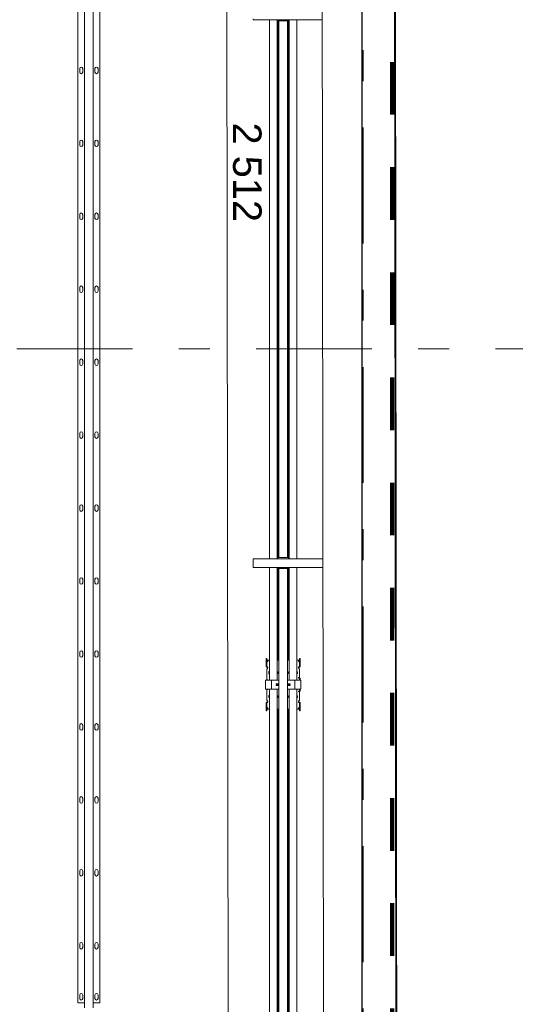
# Model space of a CAD drawing. Header units: centimetres. Extents: x -1436 to 1974, y -887 to 4352.
# Tile 12 of 105: x 485 to 712, y 935 to 1384. Entities that reach past the tile are written whole.
import ezdxf
from ezdxf.enums import TextEntityAlignment as Align

# ---------------------------------------------------------------- set-up
doc = ezdxf.new("R2010")
doc.units = ezdxf.units.CM
doc.header["$MEASUREMENT"] = 0
for name, pattern in [('Przerywana', [48, 24, -24]), ('Przerywana podwójnie', [109.361107, 52.916665, -21.166666, 14.111111, -21.166666]), ('Wipeout_Contour', [100, 0, -100])]:
    doc.linetypes.add(name, pattern=pattern)
for name, color, linetype, lineweight, true_color in [('00 - nowa technologia myjni_Nr_pióra__246', 7, 'Continuous', 20, 0x1db3b3), ('103-Z Zakres opracowania_Nr_pióra__255', 7, 'Continuous', 140, 0x00a400), ('420-K Ściany_Nr_pióra__87', 7, 'Continuous', 20, 0xbfe1b7)]:
    doc.layers.add(name, color=color, linetype=linetype, lineweight=lineweight, true_color=true_color)
for name, color, linetype in [('131-Z Drogi', 7, 'Continuous'), ('299-A Wymiary Opisy', 7, 'Continuous'), ('410-K Osie główne', 7, 'Continuous'), ('420-K Ściany', 7, 'Continuous'), ('460 - Stropy', 7, 'Continuous')]:
    doc.layers.add(name, color=color, linetype=linetype)
for name, color, linetype, lineweight in [('131-Z Drogi_Nr_pióra__12', 7, 'Continuous', 13), ('201-A Ppoż_Nr_pióra__31', 1, 'Continuous', 30), ('299-A Wymiary Opisy_Nr_pióra__11', 7, 'Continuous', 0), ('410-K Osie główne_Nr_pióra__11', 7, 'Continuous', 0), ('420-K Ściany_Nr_pióra__27', 7, 'Continuous', 20), ('460 - Stropy_Nr_pióra__12', 7, 'Continuous', 13)]:
    doc.layers.add(name, color=color, linetype=linetype, lineweight=lineweight)
doc.styles.add('STYL_AUTOMATYCZNY_1', font='arial.ttf')
doc.styles.add('STYL_AUTOMATYCZNY_2', font='arial.ttf')
doc.linetypes.add('PPOZ REI 60', pattern='A,0,[1,PW.01 RZUT PARTERU1.Shx,S=1.984127,R=0,X=0,Y=0],-400,0', length=400)
doc.dimstyles.new('STYL_AUTOMATYCZNY__1', dxfattribs={"dimtxt": 13, "dimasz": 7.6, "dimexe": 0.18, "dimexo": 0.0625, "dimgap": 0, "dimtad": 1, "dimdec": 0, "dimzin": 0, "dimdsep": 46, "dimtxsty": 'STYL_AUTOMATYCZNY_1', "dimblk": 'ARROWHEAD_2', "dimblk1": 'ARROWHEAD_2', "dimblk2": 'ARROWHEAD_2', "dimcen": 0.09, "dimclrd": 7, "dimclre": 7, "dimclrt": 7, "dimadec": 0, "dimazin": 0, "dimtfac": 1, "dimtdec": 4, "dimtmove": 0, "dimatfit": 3, "dimfxl": 0, "dimtolj": 1, "dimtzin": 0, "dimarcsym": 0})

# ---------------------------------------------------------------- blocks, each defined once
blk = doc.blocks.new('Strop_1_1', base_point=(-767, -887.29))
at = {"layer": '131-Z Drogi_Nr_pióra__12', "color": 7, "linetype": 'Continuous', "lineweight": 13, "flags": 128}
blk.add_lwpolyline([(10.58, 3058.7), (654.77, 3058.7), (654.7, 2747.25), (1099.75, 2747.81), (1099.75, 2276.77), (655.29, 2276.77), (658.07, 59.1), (784.69, 58.94), (784.63, 6.89), (6.75, 7.87)], close=True, dxfattribs=at)
blk = doc.blocks.new('Strop_2_1', base_point=(6.75, 7.87))
at = {"layer": '460 - Stropy_Nr_pióra__12', "color": 7, "linetype": 'Continuous', "lineweight": 13, "flags": 128}
blk.add_lwpolyline([(6.75, 7.87), (658.57, 7.05), (655.73, 2276.77), (655.14, 2747.25), (654.75, 3058.7), (10.58, 3058.7)], close=True, dxfattribs=at)
blk = doc.blocks.new('Ściana_4_1', base_point=(621.38, 3006.65))
at = {"layer": '420-K Ściany', "linetype": 'Continuous', "lineweight": 0, "true_color": 0x000000}
blk.add_hatch(color=18, dxfattribs=at).paths.add_polyline_path([(621.93, 2570.7), (625.08, 56.8), (658.08, 56.8), (655.12, 2413.81), (642.01, 2413.81), (642.01, 2453.81), (655.07, 2453.81), (654.93, 2570.74)])
at = {"layer": '420-K Ściany_Nr_pióra__27', "color": 7, "linetype": 'Continuous', "lineweight": 20, "flags": 128}
for points in [[(621.93, 2570.7), (625.07, 59.14)], [(658.08, 56.8), (655.29, 2276.77)]]:
    blk.add_lwpolyline(points, dxfattribs=at)
blk = doc.blocks.new('Ściana_21_1', base_point=(622.25, 2309.77))
at = {"color": 254, "linetype": 'Wipeout_Contour', "lineweight": 0, "ltscale": 6017.385693}
blk.add_wipeout([(655.29, 2276.77), (622.29, 2276.77), (625.07, 59.14), (658.07, 59.1)], dxfattribs=at).dxf.layer = '420-K Ściany'
at = {"layer": '420-K Ściany_Nr_pióra__87', "color": 9, "linetype": 'Continuous', "lineweight": 20, "true_color": 0xbfe1b7, "flags": 128}
for points in [[(622.29, 2276.77), (625.07, 59.14)], [(658.07, 59.1), (655.29, 2276.77)]]:
    blk.add_lwpolyline(points, dxfattribs=at)
blk = doc.blocks.new('Standardowy znacznik osi[17]_1', base_point=(-163, 1233.81))
at = {"layer": '410-K Osie główne_Nr_pióra__11', "color": 7, "linetype": 'Przerywana podwójnie', "lineweight": 0}
blk.add_line((-63, 1233.81), (1039.92, 1233.81), dxfattribs=at)
at = {"layer": '410-K Osie główne_Nr_pióra__11', "color": 7, "lineweight": 0, "style": 'STYL_AUTOMATYCZNY_2'}
for tag, p in [('AC_MarkerText_1_0', (-178, 1241.31)), ('AC_MarkerText_1_1', (1154.92, 1241.31))]:
    blk.add_attdef(tag, text='', height=15, dxfattribs=at).set_placement(p, align=Align.TOP_CENTER)
blk = doc.blocks.new('Standardowy znacznik osi[25]_1', base_point=(642.06, 3403.44))
at = {"layer": '410-K Osie główne_Nr_pióra__11', "color": 7, "linetype": 'Przerywana podwójnie', "lineweight": 0}
blk.add_line((642.06, 3303.44), (642.06, -164.96), dxfattribs=at)
at = {"layer": '410-K Osie główne_Nr_pióra__11', "color": 7, "lineweight": 0, "style": 'STYL_AUTOMATYCZNY_2'}
for tag, p in [('AC_MarkerText_1_0', (642.06, 3425.94)), ('AC_MarkerText_1_1', (642.06, -272.46))]:
    blk.add_attdef(tag, text='', height=15, rotation=360, dxfattribs=at).set_placement(p, align=Align.TOP_CENTER)
blk = doc.blocks.new('*D87')
at = {"layer": '299-A Wymiary Opisy_Nr_pióra__11', "color": 7, "linetype": 'Continuous', "lineweight": 0}
for p, q in [((583.31, 2567.76), (573.3, 2573.53)), ((578.3, 2570.64), (581.45, 59.08)), ((573.95, 59.08), (588.95, 59.09)), ((576.45, 61.97), (586.45, 56.2)), ((581.45, 59.08), (581.46, 54.19))]:
    blk.add_line(p, q, dxfattribs=at)
at = {"layer": '299-A Wymiary Opisy_Nr_pióra__11', "color": 7, "lineweight": 0, "insert": (582.45, 1337.18), "char_height": 13, "attachment_point": 7, "rotation": 270.0718, "style": 'STYL_AUTOMATYCZNY_1'}
blk.add_mtext('\\A1;{\\pql;\\fArial|b0|i0|c238|p0;\\W1.000000;2\xa0512}', dxfattribs=at)
blk = doc.blocks.new('ARROWHEAD_2')
at = {"color": 0, "linetype": 'Continuous', "lineweight": 0}
for p, q in [((-0.378, -0.655), (0.378, 0.655)), ((0, 0), (-1, 0))]:
    blk.add_line(p, q, dxfattribs=at)

msp = doc.modelspace()

# ---------------------------------------------------------------- linework, layer by layer
at = {"layer": '00 - nowa technologia myjni_Nr_pióra__246', "color": 132, "linetype": 'Continuous', "lineweight": 20, "true_color": 0x1db3b3}
for p, q in [((514.77, 1533.08), (514.77, 933.08)), ((518.77, 1533.08), (518.77, 933.08)), ((511.77, 1530.75), (511.77, 935.4)), ((521.77, 1530.75), (521.77, 935.4)), ((591.83, 1384.08), (591.83, 1384.58)), ((629.43, 1384.08), (591.83, 1384.08)), ((599.28, 1373.88), (599.28, 1384.08)), ((601.91, 1384.08), (601.91, 1384.04)), ((601.91, 1384.04), (601.94, 1384.04)), ((601.94, 1384.04), (602.19, 1384.04)), ((602.19, 1384.04), (602.19, 1384.08)), ((602.78, 1373.88), (602.78, 1384.08)), ((602.79, 1384.04), (602.79, 1384.08)), ((602.79, 1384.04), (602.82, 1384.04)), ((602.82, 1384.04), (603.08, 1384.04)), ((603, 1373.88), (603, 1384.04)), ((603.11, 1384.04), (603.08, 1384.04)), ((603.11, 1384.08), (603.11, 1383.58)), ((603.93, 1383.58), (603.11, 1383.58)), ((603.48, 1373.88), (603.48, 1383.58)), ((603.53, 1383.58), (603.53, 1138.58)), ((607.13, 1383.58), (603.93, 1383.58)), ((607.96, 1383.58), (607.13, 1383.58)), ((607.53, 1383.58), (607.53, 1138.58)), ((607.81, 1373.88), (607.81, 1383.58)), ((607.96, 1384.08), (607.96, 1383.58)), ((608.13, 1373.88), (608.13, 1384.08)), ((608.28, 1373.88), (608.28, 1384.08)), ((611.78, 1373.88), (611.78, 1384.08)), ((629.43, 1383.65), (629.43, 1384.25)), ((629.43, 1383.63), (629.43, 1383.65)), ((629.43, 1383.65), (641.93, 1383.65)), ((629.43, 1383.63), (629.43, 1383.23)), ((629.43, 1383.63), (634.43, 1383.63)), ((629.43, 1383.23), (634.43, 1383.23)), ((634.43, 1383.63), (634.43, 1383.65)), ((634.43, 1383.63), (634.43, 1383.23)), ((636.93, 1383.63), (636.93, 1383.65)), ((636.93, 1383.63), (636.93, 1383.23)), ((636.93, 1383.63), (641.93, 1383.63)), ((636.93, 1383.23), (641.93, 1383.23)), ((641.93, 1384.08), (641.93, 1384.17)), ((641.93, 1383.63), (641.93, 1384.08)), ((641.93, 1383.65), (641.93, 1384.08)), ((641.93, 1384.08), (642.53, 1384.08)), ((641.93, 1383.63), (641.93, 1383.23)), ((599.28, 1298.87), (599.28, 1373.88)), ((602.78, 1298.87), (602.78, 1373.88)), ((603, 1298.87), (603, 1373.88)), ((603.48, 1298.87), (603.48, 1373.88)), ((607.81, 1298.87), (607.81, 1373.88)), ((608.13, 1298.87), (608.13, 1373.88)), ((608.28, 1298.87), (608.28, 1373.88)), ((611.78, 1298.87), (611.78, 1373.88)), ((512.57, 1360.18), (512.57, 1361.78)), ((513.97, 1361.78), (513.97, 1360.18)), ((519.57, 1360.18), (519.57, 1361.78)), ((520.97, 1361.78), (520.97, 1360.18)), ((512.57, 1326.88), (512.57, 1328.48)), ((513.97, 1328.48), (513.97, 1326.88)), ((519.57, 1326.88), (519.57, 1328.48)), ((520.97, 1328.48), (520.97, 1326.88)), ((512.57, 1293.58), (512.57, 1295.18)), ((513.97, 1295.18), (513.97, 1293.58)), ((519.57, 1293.58), (519.57, 1295.18)), ((520.97, 1295.18), (520.97, 1293.58)), ((599.28, 1292.26), (599.28, 1298.87)), ((602.78, 1292.26), (602.78, 1298.87)), ((603, 1292.26), (603, 1298.87)), ((603.48, 1292.26), (603.48, 1298.87)), ((607.81, 1292.26), (607.81, 1298.87)), ((608.13, 1292.26), (608.13, 1298.87)), ((608.28, 1292.26), (608.28, 1298.87)), ((611.78, 1292.26), (611.78, 1298.87)), ((599.28, 1292.26), (599.28, 1290.58)), ((599.28, 1288.89), (599.28, 1290.58)), ((602.78, 1292.26), (602.78, 1290.58)), ((602.78, 1288.89), (602.78, 1290.58)), ((603, 1292.26), (603, 1290.58)), ((603, 1288.89), (603, 1290.58)), ((603.48, 1292.26), (603.48, 1290.58)), ((603.48, 1288.89), (603.48, 1290.58)), ((607.81, 1292.26), (607.81, 1290.58)), ((607.81, 1288.89), (607.81, 1290.58)), ((608.13, 1292.26), (608.13, 1290.58)), ((608.13, 1288.89), (608.13, 1290.58)), ((608.28, 1292.26), (608.28, 1290.58)), ((608.28, 1288.89), (608.28, 1290.58)), ((611.78, 1292.26), (611.78, 1290.58)), ((611.78, 1288.89), (611.78, 1290.58)), ((599.28, 1282.29), (599.28, 1288.89)), ((602.78, 1282.29), (602.78, 1288.89)), ((603, 1282.29), (603, 1288.89)), ((603.48, 1282.29), (603.48, 1288.89)), ((607.81, 1282.29), (607.81, 1288.89)), ((608.13, 1282.29), (608.13, 1288.89)), ((608.28, 1282.29), (608.28, 1288.89)), ((611.78, 1282.29), (611.78, 1288.89)), ((599.28, 1282.29), (599.28, 1207.27)), ((602.78, 1282.29), (602.78, 1207.27)), ((603, 1282.29), (603, 1207.27)), ((603.48, 1282.29), (603.48, 1207.27)), ((607.81, 1282.29), (607.81, 1207.27)), ((608.13, 1282.29), (608.13, 1207.27)), ((608.28, 1282.29), (608.28, 1207.27)), ((611.78, 1282.29), (611.78, 1207.27)), ((512.57, 1260.28), (512.57, 1261.88)), ((513.97, 1261.88), (513.97, 1260.28)), ((519.57, 1260.28), (519.57, 1261.88)), ((520.97, 1261.88), (520.97, 1260.28)), ((512.57, 1226.98), (512.57, 1228.58)), ((513.97, 1228.58), (513.97, 1226.98)), ((519.57, 1226.98), (519.57, 1228.58)), ((520.97, 1228.58), (520.97, 1226.98)), ((599.28, 1164.22), (599.28, 1207.27)), ((602.78, 1164.22), (602.78, 1207.27)), ((603, 1164.22), (603, 1207.27)), ((603.48, 1164.22), (603.48, 1207.27)), ((607.81, 1164.22), (607.81, 1207.27)), ((608.13, 1164.22), (608.13, 1207.27)), ((608.28, 1164.22), (608.28, 1207.27)), ((611.78, 1164.22), (611.78, 1207.27)), ((512.57, 1193.68), (512.57, 1195.28)), ((513.97, 1195.28), (513.97, 1193.68)), ((519.57, 1193.68), (519.57, 1195.28)), ((520.97, 1195.28), (520.97, 1193.68)), ((599.28, 1138.08), (599.28, 1164.22)), ((602.78, 1138.08), (602.78, 1164.22)), ((603, 1138.08), (603, 1164.22)), ((603.48, 1138.58), (603.48, 1164.22)), ((607.81, 1138.58), (607.81, 1164.22)), ((608.13, 1138.08), (608.13, 1164.22)), ((608.28, 1138.08), (608.28, 1164.22)), ((611.78, 1138.08), (611.78, 1164.22)), ((512.57, 1160.38), (512.57, 1161.98)), ((513.97, 1161.98), (513.97, 1160.38)), ((519.57, 1160.38), (519.57, 1161.98)), ((520.97, 1161.98), (520.97, 1160.38)), ((629.43, 1138.08), (591.83, 1138.08)), ((591.83, 1137.58), (591.83, 1138.08)), ((591.83, 1137.58), (591.83, 1134.58)), ((603.11, 1138.58), (603.11, 1138.08)), ((603.93, 1138.58), (603.11, 1138.58)), ((607.13, 1138.58), (603.93, 1138.58)), ((607.96, 1138.58), (607.13, 1138.58)), ((607.96, 1138.58), (607.96, 1138.08)), ((629.43, 1138.53), (629.43, 1138.93)), ((629.43, 1138.93), (634.43, 1138.93)), ((629.43, 1138.5), (629.43, 1138.53)), ((629.43, 1138.53), (634.43, 1138.53)), ((629.43, 1137.9), (629.43, 1138.5)), ((629.43, 1138.5), (641.93, 1138.5)), ((629.43, 1137.9), (629.43, 1134.25)), ((634.43, 1138.53), (634.43, 1138.93)), ((634.43, 1138.5), (634.43, 1138.53)), ((636.93, 1138.53), (636.93, 1138.93)), ((636.93, 1138.93), (641.93, 1138.93)), ((636.93, 1138.5), (636.93, 1138.53)), ((636.93, 1138.53), (641.93, 1138.53)), ((641.93, 1138.53), (641.93, 1138.93)), ((641.93, 1138.08), (641.93, 1138.53)), ((641.93, 1138.08), (641.93, 1138.5)), ((641.93, 1138), (641.93, 1138.08)), ((641.93, 1138.08), (642.53, 1138.08)), ((641.93, 1138), (641.93, 1137.25)), ((641.93, 1136.73), (641.93, 1137.25)), ((591.83, 1134.08), (591.83, 1134.58)), ((629.43, 1134.08), (591.83, 1134.08)), ((599.28, 1101.14), (599.28, 1134.08)), ((601.91, 1134.08), (601.91, 1134.04)), ((601.91, 1134.04), (601.94, 1134.04)), ((601.94, 1134.04), (602.19, 1134.04)), ((602.19, 1134.04), (602.19, 1134.08)), ((602.78, 1101.14), (602.78, 1134.08)), ((602.79, 1134.04), (602.79, 1134.08)), ((602.79, 1134.04), (602.82, 1134.04)), ((602.82, 1134.04), (603.08, 1134.04)), ((603, 1101.14), (603, 1134.04)), ((603.11, 1134.04), (603.08, 1134.04)), ((603.11, 1134.08), (603.11, 1133.58)), ((603.93, 1133.58), (603.11, 1133.58)), ((603.48, 1101.14), (603.48, 1133.58)), ((603.53, 1133.58), (603.53, 888.58)), ((607.13, 1133.58), (603.93, 1133.58)), ((607.96, 1133.58), (607.13, 1133.58)), ((607.53, 1133.58), (607.53, 888.58)), ((607.81, 1101.14), (607.81, 1133.58)), ((607.96, 1134.08), (607.96, 1133.58)), ((608.13, 1101.14), (608.13, 1134.08)), ((608.28, 1101.14), (608.28, 1134.08)), ((611.78, 1101.14), (611.78, 1134.08)), ((629.43, 1133.65), (629.43, 1134.25)), ((629.43, 1133.63), (629.43, 1133.65)), ((629.43, 1133.65), (641.93, 1133.65)), ((629.43, 1133.63), (629.43, 1133.23)), ((629.43, 1133.63), (634.43, 1133.63)), ((629.43, 1133.23), (634.43, 1133.23)), ((634.43, 1133.63), (634.43, 1133.65)), ((634.43, 1133.63), (634.43, 1133.23)), ((636.93, 1133.63), (636.93, 1133.65)), ((636.93, 1133.63), (636.93, 1133.23)), ((636.93, 1133.63), (641.93, 1133.63)), ((636.93, 1133.23), (641.93, 1133.23)), ((640.23, 1136.5), (640.31, 1136.58)), ((640.23, 1136.5), (640.23, 1136.28)), ((640.23, 1136.28), (640.23, 1135.66)), ((640.23, 1135.66), (640.31, 1135.58)), ((640.31, 1136.58), (640.31, 1136.32)), ((640.31, 1136.58), (640.89, 1136.58)), ((640.31, 1136.32), (640.31, 1135.58)), ((640.31, 1135.58), (640.89, 1135.58)), ((640.89, 1136.81), (640.91, 1136.88)), ((640.89, 1136.81), (640.89, 1136.43)), ((640.89, 1136.43), (640.89, 1135.35)), ((640.89, 1135.35), (640.91, 1135.28)), ((640.91, 1136.88), (640.94, 1136.88)), ((640.94, 1135.28), (640.91, 1135.28)), ((640.94, 1136.88), (641.68, 1136.88)), ((640.94, 1136.08), (641.68, 1136.08)), ((640.94, 1135.28), (641.68, 1135.28)), ((641.71, 1136.88), (641.68, 1136.88)), ((641.68, 1135.28), (641.71, 1135.28)), ((641.73, 1136.81), (641.71, 1136.88)), ((641.73, 1135.35), (641.71, 1135.28)), ((641.73, 1137.03), (641.78, 1137.08)), ((641.73, 1135.62), (641.73, 1137.03)), ((641.73, 1135.13), (641.73, 1135.62)), ((641.73, 1135.13), (641.78, 1135.08)), ((641.78, 1135.6), (641.78, 1137.08)), ((641.93, 1137.08), (641.78, 1137.08)), ((641.78, 1135.08), (641.78, 1135.6)), ((641.93, 1135.08), (641.78, 1135.08)), ((641.93, 1136.73), (641.93, 1135.48)), ((641.93, 1134.98), (641.93, 1135.48)), ((641.93, 1134.17), (641.93, 1134.98)), ((641.93, 1134.08), (641.93, 1134.17)), ((641.93, 1133.63), (641.93, 1134.08)), ((641.93, 1133.65), (641.93, 1134.08)), ((641.93, 1134.08), (642.53, 1134.08)), ((641.93, 1133.63), (641.93, 1133.23)), ((512.57, 1127.08), (512.57, 1128.68)), ((513.97, 1128.68), (513.97, 1127.08)), ((519.57, 1127.08), (519.57, 1128.68)), ((520.97, 1128.68), (520.97, 1127.08)), ((599.28, 1092.26), (599.28, 1101.14)), ((602.78, 1092.26), (602.78, 1101.14)), ((603, 1092.26), (603, 1101.14)), ((603.48, 1092.26), (603.48, 1101.14)), ((607.81, 1092.26), (607.81, 1101.14)), ((608.13, 1092.26), (608.13, 1101.14)), ((608.28, 1092.26), (608.28, 1101.14)), ((611.78, 1092.26), (611.78, 1101.14)), ((512.57, 1093.78), (512.57, 1095.38)), ((513.97, 1095.38), (513.97, 1093.78)), ((519.57, 1093.78), (519.57, 1095.38)), ((520.97, 1095.38), (520.97, 1093.78)), ((597.78, 1092.15), (597.78, 1092.5)), ((598.08, 1092.5), (597.78, 1092.5)), ((598.08, 1092.15), (598.08, 1092.5)), ((599.28, 1090.02), (599.28, 1092.26)), ((602.78, 1090.02), (602.78, 1092.26)), ((603, 1091.75), (603, 1092.26)), ((603.48, 1091.75), (603.48, 1092.26)), ((607.81, 1091.75), (607.81, 1092.26)), ((608.13, 1091.75), (608.13, 1092.26)), ((608.28, 1090.02), (608.28, 1092.26)), ((611.78, 1090.02), (611.78, 1092.26)), ((612.98, 1092.5), (612.98, 1092.15)), ((612.98, 1092.5), (613.28, 1092.5)), ((613.28, 1092.5), (613.28, 1092.15)), ((597.78, 1090.94), (597.78, 1092.15)), ((597.78, 1089.54), (597.78, 1090.94)), ((597.78, 1089.54), (597.78, 1088.82)), ((597.78, 1088.82), (597.78, 1088.77)), ((598.08, 1088.77), (597.78, 1088.77)), ((598.08, 1092.15), (598.08, 1090.94)), ((598.08, 1089.54), (598.08, 1090.94)), ((598.08, 1088.82), (598.08, 1089.54)), ((598.08, 1088.82), (598.08, 1088.77)), ((598.33, 1088.67), (598.33, 1088.47)), ((598.53, 1091.35), (598.53, 1091.35)), ((598.53, 1088.33), (598.53, 1088.33)), ((598.53, 1088.31), (598.53, 1088.33)), ((599.28, 1091.75), (599.08, 1091.75)), ((599.28, 1087.7), (599.28, 1090.02)), ((603.53, 1091.75), (602.78, 1091.75)), ((602.78, 1087.7), (602.78, 1090.02)), ((608.28, 1091.75), (607.53, 1091.75)), ((608.28, 1087.7), (608.28, 1090.02)), ((611.98, 1091.75), (611.78, 1091.75)), ((611.78, 1087.7), (611.78, 1090.02)), ((612.73, 1088.67), (612.73, 1088.47)), ((612.98, 1090.94), (612.98, 1092.15)), ((612.98, 1090.94), (612.98, 1089.54)), ((612.98, 1088.82), (612.98, 1089.54)), ((612.98, 1088.77), (612.98, 1088.82)), ((612.98, 1088.77), (613.28, 1088.77)), ((613.28, 1092.15), (613.28, 1090.94)), ((613.28, 1090.94), (613.28, 1089.54)), ((613.28, 1089.54), (613.28, 1088.82)), ((613.28, 1088.77), (613.28, 1088.82)), ((598.08, 1087.69), (598.08, 1084.71)), ((598.08, 1084.71), (598.08, 1084.43)), ((598.08, 1084.43), (598.08, 1082.98)), ((599.03, 1086.42), (599.03, 1085.67)), ((599.28, 1086.51), (599.13, 1086.51)), ((599.28, 1086.41), (599.13, 1086.41)), ((599.28, 1085.57), (599.13, 1085.57)), ((599.28, 1086.37), (599.28, 1087.7)), ((599.28, 1082.94), (599.28, 1086.37)), ((602.78, 1086.37), (602.78, 1087.7)), ((602.93, 1086.51), (602.78, 1086.51)), ((602.93, 1086.41), (602.78, 1086.41)), ((602.78, 1082.94), (602.78, 1086.37)), ((602.93, 1085.57), (602.78, 1085.57)), ((603, 1086.37), (603, 1086.39)), ((603, 1085.6), (603, 1086.37)), ((603, 1085.84), (603.03, 1085.84)), ((603, 1085.74), (603.03, 1085.74)), ((603.03, 1085.67), (603.03, 1086.42)), ((608.03, 1086.42), (608.03, 1085.67)), ((608.28, 1086.51), (608.13, 1086.51)), ((608.13, 1086.37), (608.13, 1086.41)), ((608.28, 1086.41), (608.13, 1086.41)), ((608.13, 1085.57), (608.13, 1086.37)), ((608.28, 1085.57), (608.13, 1085.57)), ((608.28, 1086.37), (608.28, 1087.7)), ((608.28, 1082.94), (608.28, 1086.37)), ((611.78, 1086.37), (611.78, 1087.7)), ((611.93, 1086.51), (611.78, 1086.51)), ((611.93, 1086.41), (611.78, 1086.41)), ((611.78, 1082.94), (611.78, 1086.37)), ((611.93, 1085.57), (611.78, 1085.57)), ((612.03, 1085.67), (612.03, 1086.42)), ((612.63, 1083.78), (612.78, 1083.78)), ((612.73, 1083.58), (612.63, 1083.58)), ((612.73, 1083.58), (612.98, 1083.58)), ((612.98, 1084.71), (612.98, 1087.69)), ((612.98, 1084.43), (612.98, 1084.71)), ((612.98, 1083.98), (612.98, 1084.43)), ((612.98, 1083.58), (612.98, 1082.58)), ((612.98, 1083.58), (613.28, 1083.58)), ((613.28, 1083.58), (613.28, 1082.58)), ((597.48, 1082.58), (597.48, 1078.58)), ((598.03, 1082.58), (597.48, 1082.58)), ((599.98, 1082.58), (598.03, 1082.58)), ((598.43, 1082.78), (598.28, 1082.78)), ((599.28, 1082.94), (599.28, 1082.58)), ((600.23, 1082.58), (599.98, 1082.58)), ((600.23, 1082.58), (600.23, 1078.58)), ((600.78, 1082.58), (600.23, 1082.58)), ((603.38, 1082.58), (600.78, 1082.58)), ((602.46, 1080.79), (602.46, 1080.37)), ((602.57, 1080.9), (602.99, 1080.9)), ((602.57, 1080.25), (602.99, 1080.25)), ((602.78, 1082.94), (602.78, 1082.58)), ((602.78, 1080.9), (602.78, 1080.58)), ((602.78, 1080.25), (602.78, 1080.58)), ((603.11, 1080.37), (603.11, 1080.79)), ((603.38, 1082.58), (603.53, 1082.58)), ((607.53, 1082.58), (607.68, 1082.58)), ((610.28, 1082.58), (607.68, 1082.58)), ((607.96, 1080.79), (607.96, 1080.37)), ((608.49, 1080.9), (608.07, 1080.9)), ((608.49, 1080.25), (608.07, 1080.25)), ((608.28, 1082.94), (608.28, 1082.58)), ((608.28, 1080.9), (608.28, 1080.58)), ((608.28, 1080.25), (608.28, 1080.58)), ((608.61, 1080.37), (608.61, 1080.79)), ((610.83, 1082.58), (610.28, 1082.58)), ((611.08, 1082.58), (610.83, 1082.58)), ((610.83, 1078.58), (610.83, 1082.58)), ((613.03, 1082.58), (611.08, 1082.58)), ((611.78, 1082.94), (611.78, 1082.58)), ((613.58, 1082.58), (613.03, 1082.58)), ((613.58, 1078.58), (613.58, 1082.58)), ((597.48, 1078.58), (598.03, 1078.58)), ((598.03, 1078.58), (599.98, 1078.58)), ((598.08, 1078.18), (598.08, 1076.72)), ((598.08, 1076.72), (598.08, 1076.44)), ((598.08, 1073.46), (598.08, 1076.44)), ((598.43, 1078.38), (598.28, 1078.38)), ((599.03, 1075.48), (599.03, 1074.73)), ((599.13, 1075.58), (599.28, 1075.58)), ((599.13, 1074.74), (599.28, 1074.74)), ((599.13, 1074.64), (599.28, 1074.64)), ((599.28, 1078.21), (599.28, 1078.58)), ((599.28, 1074.79), (599.28, 1078.21)), ((599.28, 1074.79), (599.28, 1073.45)), ((599.98, 1078.58), (600.23, 1078.58)), ((600.23, 1078.58), (600.78, 1078.58)), ((600.78, 1078.58), (603.38, 1078.58)), ((601.73, 1078.58), (603.53, 1078.58)), ((602.78, 1078.21), (602.78, 1078.58)), ((602.78, 1074.79), (602.78, 1078.21)), ((602.78, 1075.58), (602.93, 1075.58)), ((602.78, 1074.79), (602.78, 1073.45)), ((602.78, 1074.74), (602.93, 1074.74)), ((602.78, 1074.64), (602.93, 1074.64)), ((603, 1074.79), (603, 1075.55)), ((603.03, 1075.41), (603, 1075.41)), ((603.03, 1075.31), (603, 1075.31)), ((603, 1074.79), (603, 1074.76)), ((603.03, 1074.73), (603.03, 1075.48)), ((607.53, 1078.58), (609.33, 1078.58)), ((607.68, 1078.58), (610.28, 1078.58)), ((608.03, 1075.48), (608.03, 1074.73)), ((608.13, 1074.79), (608.13, 1075.58)), ((608.13, 1075.58), (608.28, 1075.58)), ((608.13, 1074.79), (608.13, 1074.74)), ((608.13, 1074.74), (608.28, 1074.74)), ((608.13, 1074.64), (608.28, 1074.64)), ((608.28, 1078.21), (608.28, 1078.58)), ((608.28, 1074.79), (608.28, 1078.21)), ((608.28, 1074.79), (608.28, 1073.45)), ((610.28, 1078.58), (610.83, 1078.58)), ((610.83, 1078.58), (611.08, 1078.58)), ((611.08, 1078.58), (613.03, 1078.58)), ((611.78, 1078.21), (611.78, 1078.58)), ((611.78, 1074.79), (611.78, 1078.21)), ((611.78, 1075.58), (611.93, 1075.58)), ((611.78, 1074.79), (611.78, 1073.45)), ((611.78, 1074.74), (611.93, 1074.74)), ((611.78, 1074.64), (611.93, 1074.64)), ((612.03, 1074.73), (612.03, 1075.48)), ((612.63, 1077.58), (612.73, 1077.58)), ((612.63, 1077.38), (612.78, 1077.38)), ((612.73, 1077.58), (612.98, 1077.58)), ((612.98, 1078.58), (612.98, 1077.58)), ((612.98, 1077.58), (613.28, 1077.58)), ((612.98, 1076.72), (612.98, 1077.18)), ((612.98, 1076.44), (612.98, 1076.72)), ((612.98, 1076.44), (612.98, 1073.46)), ((613.03, 1078.58), (613.58, 1078.58)), ((613.28, 1078.58), (613.28, 1077.58)), ((597.78, 1072.38), (597.78, 1072.34)), ((598.08, 1072.38), (597.78, 1072.38)), ((597.78, 1071.62), (597.78, 1072.34)), ((597.78, 1070.21), (597.78, 1071.62)), ((597.78, 1069.01), (597.78, 1070.21)), ((598.08, 1072.38), (598.08, 1072.34)), ((598.08, 1072.34), (598.08, 1071.62)), ((598.08, 1070.21), (598.08, 1071.62)), ((598.08, 1070.21), (598.08, 1069.01)), ((598.33, 1072.49), (598.33, 1072.68)), ((599.28, 1071.14), (599.28, 1073.45)), ((599.28, 1071.14), (599.28, 1068.9)), ((602.78, 1071.14), (602.78, 1073.45)), ((602.78, 1071.14), (602.78, 1068.9)), ((608.28, 1071.14), (608.28, 1073.45)), ((608.28, 1071.14), (608.28, 1068.9)), ((611.78, 1071.14), (611.78, 1073.45)), ((611.78, 1071.14), (611.78, 1068.9)), ((612.53, 1072.85), (612.53, 1072.82)), ((612.53, 1072.82), (612.53, 1072.82)), ((612.53, 1069.8), (612.53, 1069.8)), ((612.73, 1072.49), (612.73, 1072.68)), ((612.98, 1072.34), (612.98, 1072.38)), ((612.98, 1072.38), (613.28, 1072.38)), ((612.98, 1072.34), (612.98, 1071.62)), ((612.98, 1071.62), (612.98, 1070.21)), ((612.98, 1069.01), (612.98, 1070.21)), ((613.28, 1072.34), (613.28, 1072.38)), ((613.28, 1071.62), (613.28, 1072.34)), ((613.28, 1071.62), (613.28, 1070.21)), ((613.28, 1070.21), (613.28, 1069.01)), ((597.78, 1068.65), (597.78, 1069.01)), ((598.08, 1068.65), (597.78, 1068.65)), ((598.08, 1068.65), (598.08, 1069.01)), ((599.28, 1069.41), (599.08, 1069.41)), ((599.28, 1060.01), (599.28, 1068.9)), ((603.53, 1069.41), (602.78, 1069.41)), ((602.78, 1060.01), (602.78, 1068.9)), ((603, 1069.41), (603, 1068.9)), ((603, 1060.01), (603, 1068.9)), ((603.48, 1069.41), (603.48, 1068.9)), ((603.48, 1060.01), (603.48, 1068.9)), ((608.28, 1069.41), (607.53, 1069.41)), ((607.81, 1069.41), (607.81, 1068.9)), ((607.81, 1060.01), (607.81, 1068.9)), ((608.13, 1069.41), (608.13, 1068.9)), ((608.13, 1060.01), (608.13, 1068.9)), ((608.28, 1060.01), (608.28, 1068.9)), ((611.98, 1069.41), (611.78, 1069.41)), ((611.78, 1060.01), (611.78, 1068.9)), ((612.98, 1069.01), (612.98, 1068.65)), ((612.98, 1068.65), (613.28, 1068.65)), ((613.28, 1069.01), (613.28, 1068.65)), ((512.57, 1060.48), (512.57, 1062.08)), ((513.97, 1062.08), (513.97, 1060.48)), ((519.57, 1060.48), (519.57, 1062.08)), ((520.97, 1062.08), (520.97, 1060.48)), ((599.28, 1060.01), (599.28, 996.93)), ((602.78, 1060.01), (602.78, 996.93)), ((603, 1060.01), (603, 996.93)), ((603.48, 1060.01), (603.48, 996.93)), ((607.81, 1060.01), (607.81, 996.93)), ((608.13, 1060.01), (608.13, 996.93)), ((608.28, 1060.01), (608.28, 996.93)), ((611.78, 1060.01), (611.78, 996.93)), ((512.57, 1027.18), (512.57, 1028.78)), ((513.97, 1028.78), (513.97, 1027.18)), ((519.57, 1027.18), (519.57, 1028.78)), ((520.97, 1028.78), (520.97, 1027.18)), ((512.57, 993.88), (512.57, 995.48)), ((513.97, 995.48), (513.97, 993.88)), ((519.57, 993.88), (519.57, 995.48)), ((520.97, 995.48), (520.97, 993.88)), ((599.28, 953.88), (599.28, 996.93)), ((602.78, 953.88), (602.78, 996.93)), ((603, 953.88), (603, 996.93)), ((603.48, 953.88), (603.48, 996.93)), ((607.81, 953.88), (607.81, 996.93)), ((608.13, 953.88), (608.13, 996.93)), ((608.28, 953.88), (608.28, 996.93)), ((611.78, 953.88), (611.78, 996.93)), ((512.57, 960.58), (512.57, 962.18)), ((513.97, 962.18), (513.97, 960.58)), ((519.57, 960.58), (519.57, 962.18)), ((520.97, 962.18), (520.97, 960.58)), ((599.28, 888.08), (599.28, 953.88)), ((602.78, 888.08), (602.78, 953.88)), ((603, 888.08), (603, 953.88)), ((603.48, 888.58), (603.48, 953.88)), ((607.81, 888.58), (607.81, 953.88)), ((608.13, 888.08), (608.13, 953.88)), ((608.28, 888.08), (608.28, 953.88)), ((611.78, 888.08), (611.78, 953.88)), ((514.77, 935.4), (511.77, 935.4)), ((512.57, 937.28), (512.57, 938.88)), ((513.97, 938.88), (513.97, 937.28)), ((521.77, 935.4), (518.77, 935.4)), ((519.57, 937.28), (519.57, 938.88)), ((520.97, 938.88), (520.97, 937.28))]:
    msp.add_line(p, q, dxfattribs=at)
for points in [[(640.91, 1136.46), (640.91, 1136.58), (640.92, 1136.7), (640.94, 1136.88)], [(640.91, 1136.46), (640.91, 1136.34), (640.93, 1136.21), (640.94, 1136.08)], [(640.94, 1136.08), (640.93, 1135.95), (640.92, 1135.83), (640.91, 1135.67), (640.92, 1135.51), (640.93, 1135.4), (640.94, 1135.28)], [(641.71, 1136.46), (641.71, 1136.58), (641.7, 1136.7), (641.68, 1136.88)], [(641.71, 1136.46), (641.71, 1136.34), (641.7, 1136.21), (641.68, 1136.08)], [(641.68, 1136.08), (641.7, 1135.95), (641.71, 1135.83), (641.71, 1135.67), (641.71, 1135.51), (641.7, 1135.4), (641.68, 1135.28)], [(598.33, 1088.47), (598.16, 1088.54), (598.07, 1088.58), (598.01, 1088.61), (597.96, 1088.64), (597.91, 1088.68), (597.86, 1088.71), (597.83, 1088.74), (597.81, 1088.77)], [(598.08, 1091.2), (598.09, 1091.13), (598.1, 1091.07), (598.11, 1091.05), (598.13, 1091.03), (598.16, 1091), (598.2, 1090.99), (598.25, 1090.99), (598.3, 1091.01), (598.33, 1091.04)], [(598.33, 1088.67), (598.31, 1088.69), (598.25, 1088.72), (598.2, 1088.76), (598.12, 1088.81), (598.09, 1088.83), (598.09, 1088.83), (598.08, 1088.83)], [(598.53, 1091.35), (598.53, 1091.39), (598.52, 1091.42), (598.51, 1091.43), (598.48, 1091.45)], [(598.53, 1088.33), (598.53, 1088.38), (598.53, 1088.41), (598.52, 1088.44)], [(598.52, 1088.2), (598.53, 1088.27), (598.53, 1088.33)], [(612.58, 1091.45), (612.56, 1091.44), (612.54, 1091.42), (612.54, 1091.41), (612.53, 1091.37), (612.53, 1091.35)], [(612.54, 1088.44), (612.53, 1088.41), (612.53, 1088.34), (612.53, 1088.33)], [(612.53, 1088.33), (612.53, 1088.26), (612.54, 1088.2)], [(612.73, 1091.04), (612.78, 1091.01), (612.82, 1090.99), (612.85, 1090.99), (612.87, 1090.99), (612.89, 1091), (612.91, 1091.01), (612.93, 1091.02), (612.94, 1091.04), (612.96, 1091.06), (612.97, 1091.09), (612.98, 1091.15), (612.98, 1091.2)], [(612.98, 1088.83), (612.98, 1088.83), (612.97, 1088.83), (612.91, 1088.79), (612.84, 1088.74), (612.79, 1088.71), (612.73, 1088.67)], [(613.26, 1088.77), (613.21, 1088.72), (613.14, 1088.66), (613.05, 1088.61), (612.95, 1088.56), (612.88, 1088.53), (612.73, 1088.47)], [(597.81, 1072.38), (597.86, 1072.43), (597.93, 1072.49), (598.01, 1072.54), (598.11, 1072.59), (598.19, 1072.62), (598.33, 1072.68)], [(598.08, 1072.32), (598.09, 1072.32), (598.1, 1072.33), (598.15, 1072.36), (598.23, 1072.41), (598.27, 1072.44), (598.33, 1072.49)], [(598.33, 1070.12), (598.29, 1070.15), (598.24, 1070.16), (598.22, 1070.16), (598.19, 1070.16), (598.17, 1070.15), (598.15, 1070.14), (598.14, 1070.13), (598.12, 1070.11), (598.11, 1070.09), (598.1, 1070.06), (598.08, 1070), (598.08, 1069.95)], [(598.48, 1069.7), (598.51, 1069.71), (598.52, 1069.73), (598.53, 1069.75), (598.53, 1069.78), (598.53, 1069.8)], [(598.53, 1072.82), (598.53, 1072.88), (598.52, 1072.95)], [(598.52, 1072.71), (598.53, 1072.75), (598.53, 1072.77), (598.53, 1072.82)], [(612.54, 1072.95), (612.53, 1072.88), (612.53, 1072.82)], [(612.53, 1072.82), (612.53, 1072.77), (612.53, 1072.74), (612.54, 1072.71)], [(612.53, 1069.8), (612.53, 1069.77), (612.54, 1069.73), (612.55, 1069.72), (612.58, 1069.7)], [(612.73, 1072.68), (612.9, 1072.61), (612.99, 1072.57), (613.05, 1072.54), (613.11, 1072.51), (613.16, 1072.48), (613.2, 1072.44), (613.23, 1072.41), (613.26, 1072.38)], [(612.73, 1072.49), (612.76, 1072.46), (612.81, 1072.43), (612.86, 1072.39), (612.94, 1072.34), (612.97, 1072.32), (612.98, 1072.32), (612.98, 1072.32)], [(612.98, 1069.95), (612.98, 1070.02), (612.96, 1070.08), (612.95, 1070.1), (612.93, 1070.12), (612.9, 1070.15), (612.86, 1070.16), (612.81, 1070.16), (612.77, 1070.14), (612.73, 1070.12)]]:
    msp.add_lwpolyline(points, dxfattribs=at)
for centre, radius, start, end in [((602.65, 1384.28), 0.748, 195.7945, 198.481), ((603.53, 1384.28), 0.748, 195.7928, 198.4794), ((602.37, 1384.28), 0.748, 341.5206, 344.2072), ((513.27, 1361.78), 0.7, 0, 180), ((520.27, 1361.78), 0.7, 0, 180), ((513.27, 1360.18), 0.7, 180, 0), ((520.27, 1360.18), 0.7, 180, 0), ((513.27, 1328.48), 0.7, 0, 180), ((513.27, 1326.88), 0.7, 180, 0), ((520.27, 1328.48), 0.7, 0, 180), ((520.27, 1326.88), 0.7, 180, 0), ((513.27, 1295.18), 0.7, 0, 180), ((520.27, 1295.18), 0.7, 0, 180), ((513.27, 1293.58), 0.7, 180, 0), ((520.27, 1293.58), 0.7, 180, 0), ((513.27, 1261.88), 0.7, 0, 180), ((513.27, 1260.28), 0.7, 180, 0), ((520.27, 1261.88), 0.7, 0, 180), ((520.27, 1260.28), 0.7, 180, 0), ((513.27, 1228.58), 0.7, 0, 180), ((520.27, 1228.58), 0.7, 0, 180), ((513.27, 1226.98), 0.7, 180, 0), ((520.27, 1226.98), 0.7, 180, 0), ((513.27, 1195.28), 0.7, 0, 180), ((520.27, 1195.28), 0.7, 0, 180), ((513.27, 1193.68), 0.7, 180, 0), ((520.27, 1193.68), 0.7, 180, 0), ((513.27, 1161.98), 0.7, 0, 180), ((513.27, 1160.38), 0.7, 180, 0), ((520.27, 1161.98), 0.7, 0, 180), ((520.27, 1160.38), 0.7, 180, 0), ((602.65, 1134.28), 0.748, 195.7945, 198.481), ((603.53, 1134.28), 0.748, 195.7928, 198.4794), ((602.37, 1134.28), 0.748, 341.5206, 344.2072), ((513.27, 1128.68), 0.7, 0, 180), ((520.27, 1128.68), 0.7, 0, 180), ((513.27, 1127.08), 0.7, 180, 0), ((520.27, 1127.08), 0.7, 180, 0), ((513.27, 1095.38), 0.7, 0, 180), ((513.27, 1093.78), 0.7, 180, 0), ((520.27, 1095.38), 0.7, 0, 180), ((520.27, 1093.78), 0.7, 180, 0), ((598.09, 1088.83), 0.00314, 101.0441, 195.6522), ((598.2, 1091.35), 0.331, 327.8924, 0.474), ((598.12, 1088.13), 0.422, 13.6648, 16.5226), ((612.86, 1091.35), 0.331, 179.526, 212.1075), ((612.95, 1088.13), 0.424, 163.4854, 166.3115), ((612.98, 1088.83), 0.00313, 344.3608, 78.8818), ((612.63, 1083.68), 0.1, 90, 270), ((612.78, 1083.98), 0.2, 270, 0), ((598.28, 1082.98), 0.2, 180, 270), ((598.43, 1082.68), 0.1, 270, 90), ((602.46, 1080.9), 0.075, 23.5782, 246.4218), ((602.46, 1080.25), 0.075, 113.5782, 336.4218), ((602.41, 1080.79), 0.05, 0, 66.4218), ((602.41, 1080.37), 0.05, 293.5782, 0), ((602.57, 1080.95), 0.05, 203.5782, 270), ((602.57, 1080.2), 0.05, 90, 156.4218), ((602.99, 1080.95), 0.05, 270, 336.4218), ((602.99, 1080.2), 0.05, 23.5782, 90), ((603.11, 1080.9), 0.075, 293.5782, 156.4218), ((603.11, 1080.25), 0.075, 203.5782, 66.4218), ((603.16, 1080.79), 0.05, 113.5782, 180), ((603.16, 1080.37), 0.05, 180, 246.4218), ((603.38, 1082.28), 0.3, 60.001, 90), ((607.68, 1082.28), 0.3, 90, 120.001), ((607.96, 1080.9), 0.075, 23.5782, 246.4218), ((607.96, 1080.25), 0.075, 113.5782, 336.4218), ((607.91, 1080.79), 0.05, 0, 66.4218), ((607.91, 1080.37), 0.05, 293.5782, 0), ((608.07, 1080.95), 0.05, 203.5782, 270), ((608.07, 1080.2), 0.05, 90, 156.4218), ((608.49, 1080.95), 0.05, 270, 336.4218), ((608.49, 1080.2), 0.05, 23.5782, 90), ((608.61, 1080.9), 0.075, 293.5782, 156.4218), ((608.61, 1080.25), 0.075, 203.5782, 66.4218), ((608.66, 1080.79), 0.05, 113.5782, 180), ((608.66, 1080.37), 0.05, 180, 246.4218), ((598.28, 1078.18), 0.2, 90, 180), ((598.43, 1078.48), 0.1, 270, 90), ((603.38, 1078.88), 0.3, 270, 299.999), ((607.68, 1078.88), 0.3, 239.999, 270), ((612.63, 1077.48), 0.1, 90, 270), ((612.78, 1077.18), 0.2, 0, 90), ((598.09, 1072.32), 0.00313, 164.3608, 258.8818), ((598.2, 1069.8), 0.331, 359.526, 32.1075), ((598.12, 1073.02), 0.424, 343.4843, 346.3254), ((612.86, 1069.8), 0.331, 147.8924, 180.474), ((612.95, 1073.02), 0.423, 193.6799, 196.5393), ((612.98, 1072.32), 0.00314, 281.0441, 15.6522), ((513.27, 1062.08), 0.7, 0, 180), ((520.27, 1062.08), 0.7, 0, 180), ((513.27, 1060.48), 0.7, 180, 0), ((520.27, 1060.48), 0.7, 180, 0), ((513.27, 1028.78), 0.7, 0, 180), ((520.27, 1028.78), 0.7, 0, 180), ((513.27, 1027.18), 0.7, 180, 0), ((520.27, 1027.18), 0.7, 180, 0), ((513.27, 995.48), 0.7, 0, 180), ((513.27, 993.88), 0.7, 180, 0), ((520.27, 995.48), 0.7, 0, 180), ((520.27, 993.88), 0.7, 180, 0), ((513.27, 962.18), 0.7, 0, 180), ((520.27, 962.18), 0.7, 0, 180), ((513.27, 960.58), 0.7, 180, 0), ((520.27, 960.58), 0.7, 180, 0), ((513.27, 938.88), 0.7, 0, 180), ((520.27, 938.88), 0.7, 0, 180), ((513.27, 937.28), 0.7, 180, 0), ((520.27, 937.28), 0.7, 180, 0)]:
    msp.add_arc(centre, radius, start, end, dxfattribs=at)
for centre, major_axis, ratio, start_param, end_param in [((599.08, 1091.57), (-1, 0), 0.173648, 4.712389, 6.283185), ((598.28, 1091.52), (-0.2, 0), 0.173648, 0, 1.209157), ((598.28, 1091.23), (-0.2, 0), 0.173648, 0, 1.209157), ((598.28, 1087.69), (-0.2, 0), 0.939693, 5.074029, 6.283185), ((598.03, 1091.41), (0.5, 0), 0.173648, 0.454624, 1.209157), ((598.03, 1091.12), (0.5, 0), 0.173648, 0.506996, 1.209157), ((598.03, 1088.31), (0.5, 0), 0.939693, 5.074029, 6.061819), ((598.03, 1091.34), (0.5, 0), 0.766044, 5.350068, 5.828561), ((598.03, 1088.36), (0.5, 0), 0.766044, 0.221366, 0.933118), ((598.03, 1088.17), (0.5, 0), 0.766044, 0.221366, 0.933118), ((611.98, 1091.57), (-1, 0), 0.173648, 3.141593, 4.712389), ((613.03, 1088.36), (0.5, 0), 0.766044, 2.208475, 2.920227), ((613.03, 1088.17), (0.5, 0), 0.766044, 2.208475, 2.920227), ((613.03, 1088.31), (0.5, 0), 0.939693, 3.362959, 4.350749), ((613.03, 1091.41), (0.5, 0), 0.173648, 1.932436, 2.686968), ((613.03, 1091.34), (0.5, 0), 0.766044, 3.596217, 4.07471), ((613.03, 1091.12), (0.5, 0), 0.173648, 1.932436, 2.634596), ((612.78, 1091.52), (-0.2, 0), 0.173648, 1.932436, 3.141593), ((612.78, 1091.23), (-0.2, 0), 0.173648, 1.932436, 3.141593), ((612.78, 1087.69), (-0.2, 0), 0.939693, 3.141593, 4.350749), ((599.13, 1086.42), (0.0999, 0), 0.939693, 1.570796, 3.141593), ((599.13, 1086.32), (0.0999, 0), 0.939693, 1.570796, 3.141593), ((599.13, 1085.67), (-0.0999, 0), 0.939693, 0, 1.570796), ((602.93, 1086.42), (0.0999, 0), 0.939693, 0, 1.570796), ((602.93, 1086.32), (0.0999, 0), 0.939693, 0, 1.570796), ((602.93, 1085.67), (-0.0999, 0), 0.939693, 1.570796, 3.141593), ((608.13, 1086.42), (0.0999, 0), 0.939693, 1.570796, 3.141593), ((608.13, 1086.32), (0.0999, 0), 0.939693, 1.570796, 3.141593), ((608.13, 1085.67), (-0.0999, 0), 0.939693, 0, 1.570796), ((611.93, 1086.42), (0.0999, 0), 0.939693, 0, 1.570796), ((611.93, 1086.32), (0.0999, 0), 0.939693, 0, 1.570796), ((611.93, 1085.67), (-0.0999, 0), 0.939693, 1.570796, 3.141593), ((599.13, 1075.48), (0.0999, 0), 0.939693, 1.570796, 3.141593), ((599.13, 1074.83), (-0.0999, 0), 0.939693, 0, 1.570796), ((599.13, 1074.73), (-0.0999, 0), 0.939693, 0, 1.570796), ((602.93, 1075.48), (-0.0999, 0), 0.939693, 3.141593, 4.712389), ((602.93, 1074.83), (-0.0999, 0), 0.939693, 1.570796, 3.141593), ((602.93, 1074.73), (-0.0999, 0), 0.939693, 1.570796, 3.141593), ((608.13, 1075.48), (0.0999, 0), 0.939693, 1.570796, 3.141593), ((608.13, 1074.83), (-0.0999, 0), 0.939693, 0, 1.570796), ((608.13, 1074.73), (-0.0999, 0), 0.939693, 0, 1.570796), ((611.93, 1075.48), (-0.0999, 0), 0.939693, 3.141593, 4.712389), ((611.93, 1074.83), (-0.0999, 0), 0.939693, 1.570796, 3.141593), ((611.93, 1074.73), (-0.0999, 0), 0.939693, 1.570796, 3.141593), ((598.28, 1073.46), (-0.2, 0), 0.939693, 0, 1.209157), ((598.28, 1069.92), (-0.2, 0), 0.173648, 5.074029, 6.283185), ((598.03, 1072.85), (0.5, 0), 0.939693, 0.221366, 1.209157), ((598.03, 1070.04), (0.5, 0), 0.173648, 5.074029, 5.776189), ((598.03, 1072.99), (0.5, 0), 0.766044, 5.350068, 6.061819), ((598.03, 1072.79), (0.5, 0), 0.766044, 5.350068, 6.061819), ((598.03, 1069.81), (0.5, 0), 0.766044, 0.454624, 0.933118), ((613.03, 1072.85), (0.5, 0), 0.939693, 1.932436, 2.920227), ((613.03, 1072.99), (-0.5, 0), 0.766044, 0.221366, 0.933118), ((613.03, 1072.79), (-0.5, 0), 0.766044, 0.221366, 0.933118), ((613.03, 1069.81), (-0.5, 0), 0.766044, 5.350068, 5.828561), ((613.03, 1070.04), (0.5, 0), 0.173648, 3.648589, 4.350749), ((612.78, 1073.46), (-0.2, 0), 0.939693, 1.932436, 3.141593), ((612.78, 1069.92), (-0.2, 0), 0.173648, 3.141593, 4.350749), ((598.28, 1069.63), (-0.2, 0), 0.173648, 5.074029, 6.283185), ((599.08, 1069.58), (-1, 0), 0.173648, 0, 1.570796), ((598.03, 1069.74), (0.5, 0), 0.173648, 5.074029, 5.828561), ((611.98, 1069.58), (-1, 0), 0.173648, 1.570796, 3.141593), ((613.03, 1069.74), (0.5, 0), 0.173648, 3.596217, 4.350749), ((612.78, 1069.63), (-0.2, 0), 0.173648, 3.141593, 4.350749)]:
    msp.add_ellipse(centre, major_axis=major_axis, ratio=ratio, start_param=start_param, end_param=end_param, dxfattribs=at)

# ---------------------------------------------------------------- block references
at = {"layer": '131-Z Drogi', "color": 7, "linetype": 'Continuous', "lineweight": 13}
msp.add_blockref('Strop_1_1', (-767, -887.29), dxfattribs=at)
at = {"layer": '420-K Ściany', "color": 7, "lineweight": 20}
msp.add_blockref('Ściana_4_1', (621.38, 3006.65), dxfattribs=at)
at = {"layer": '460 - Stropy', "color": 7, "linetype": 'Continuous', "lineweight": 13}
msp.add_blockref('Strop_2_1', (6.75, 7.87), dxfattribs=at)

# ---------------------------------------------------------------- next in the draw order: block references
at = {"layer": '420-K Ściany', "color": 7, "lineweight": 20}
msp.add_blockref('Ściana_21_1', (622.25, 2309.77), dxfattribs=at)

# ---------------------------------------------------------------- next in the draw order: linework, layer by layer
at = {"layer": '103-Z Zakres opracowania_Nr_pióra__255', "color": 94, "linetype": 'Przerywana', "lineweight": 140, "true_color": 0x00a400}
msp.add_lwpolyline([(-45.53, 3079.65), (654.37, 3079.65), (654.37, 2747.81), (1099.75, 2747.81), (1099.75, 2276.77), (655.29, 2276.77), (655.29, -103.95), (-45.53, -103.95)], close=True, dxfattribs=at)
at = {"layer": '201-A Ppoż_Nr_pióra__31', "color": 1, "linetype": 'PPOZ REI 60', "lineweight": 30}
msp.add_line((641.51, 2288.49), (641.51, -3.9), dxfattribs=at)

# ---------------------------------------------------------------- next in the draw order: block references
at = {"layer": '410-K Osie główne', "color": 7, "linetype": 'Continuous', "lineweight": 20}
for name, p in [('Standardowy znacznik osi[25]_1', (642.06, 3403.44)), ('Standardowy znacznik osi[17]_1', (-163, 1233.81))]:
    msp.add_blockref(name, p, dxfattribs=at)

# ---------------------------------------------------------------- next in the draw order: dimensions: what is measured, and where the dimension line sits
at = {"layer": '299-A Wymiary Opisy', "color": 7, "linetype": 'Continuous', "lineweight": 0}
dim = msp.add_linear_dim(base=(581.45, 59.08), p1=(621.93, 2570.7), p2=(625.07, 59.14), angle=270.0718, dimstyle='STYL_AUTOMATYCZNY__1', dxfattribs=at)
dim.commit()
dim.dimension.update_dxf_attribs({"geometry": '*D87', "text_midpoint": (588.98, 1314.88), "dimtype": 160, "text_rotation": 270.0718})

doc.saveas('drawing.dxf')
